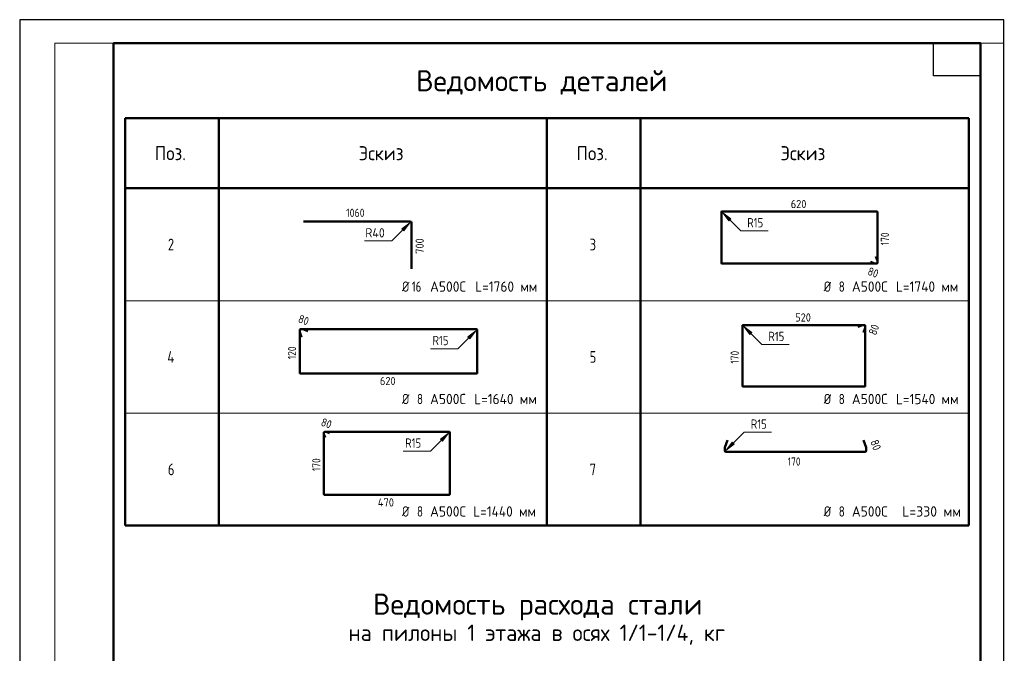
# Model space of a CAD drawing. Header units: millimetres. Extents: x 0 to 21010, y 0 to 29700.
# Tile 3 of 3: x 0 to 21010, y 16174 to 29700. Entities that reach past the tile are written whole.
import ezdxf

# ---------------------------------------------------------------- set-up
doc = ezdxf.new("R2010")
doc.units = ezdxf.units.MM
doc.linetypes.add('______2', pattern=[270, 200, -70])
doc.layers.add('Standard', color=7, linetype='Continuous', lineweight=25)
doc.layers.add('ЖБ Пилон', color=7, linetype='______2', lineweight=13, true_color=0xa0a0a0)
doc.styles.add('ISOCPEUR', font='txt')

msp = doc.modelspace()

# ---------------------------------------------------------------- hatches: boundary and pattern name
at = {"layer": 'Standard', "linetype": 'Continuous', "lineweight": 13, "transparency": 33554687}
for points in [[(15172, 25448), (15003, 25575), (15130, 25405)], [(8199, 25190), (8326, 25360), (8157, 25232)], [(15622, 23021), (15452, 23148), (15580, 22979)], [(9605, 22890), (9732, 23060), (9562, 22933)], [(9021, 20702), (9148, 20871), (8978, 20744)], [(15205, 20680), (15078, 20511), (15248, 20638)]]:
    msp.add_hatch(color=7, dxfattribs=at).paths.add_polyline_path(points)

# ---------------------------------------------------------------- linework, layer by layer
at = {"layer": 'Standard', "color": 7, "linetype": 'Continuous', "lineweight": 25, "transparency": 33554687}
msp.add_line((2000, 29200), (2000, 1058), dxfattribs=at)
at = {"layer": 'Standard', "color": 7, "linetype": 'Continuous', "lineweight": 50, "transparency": 33554687}
for p, q in [((2250, 27600), (11250, 27600)), ((2250, 18900), (2250, 27600)), ((4250, 18900), (4250, 27600)), ((11250, 27600), (20250, 27600)), ((11250, 18900), (11250, 27600)), ((13250, 18900), (13250, 27600)), ((20250, 18900), (20250, 27600)), ((20500, 27100), (20500, 23200)), ((20250, 26100), (2250, 26100)), ((2250, 18900), (20250, 18900))]:
    msp.add_line(p, q, dxfattribs=at)
at = {"layer": 'Standard', "color": 7, "linetype": 'Continuous', "lineweight": 35, "transparency": 33554687}
for p, q in [((20500, 27600), (20500, 20500)), ((20500, 27200), (20500, 20100))]:
    msp.add_line(p, q, dxfattribs=at)
at = {"layer": 'Standard', "color": 7, "linetype": 'Continuous', "lineweight": 13, "transparency": 33554687}
for p, q in [((15003, 25575), (15003, 25575)), ((15003, 25575), (15003, 25575)), ((15003, 25575), (15003, 25575)), ((15003, 25575), (15130, 25405)), ((15172, 25448), (15003, 25575)), ((15130, 25405), (15172, 25448)), ((15151, 25427), (15162, 25416)), ((8326, 25360), (8157, 25232)), ((8157, 25232), (8199, 25190)), ((8199, 25190), (8326, 25360)), ((8326, 25360), (8326, 25360)), ((8326, 25360), (8326, 25360)), ((8326, 25360), (8326, 25360)), ((8178, 25211), (8167, 25201)), ((2250, 23700), (20250, 23700)), ((15452, 23148), (15452, 23148)), ((15452, 23148), (15452, 23148)), ((15452, 23148), (15452, 23148)), ((15452, 23148), (15580, 22979)), ((15622, 23021), (15452, 23148)), ((9732, 23060), (9562, 22933)), ((9562, 22933), (9605, 22890)), ((9583, 22912), (9573, 22901)), ((9605, 22890), (9732, 23060)), ((9732, 23060), (9732, 23060)), ((9732, 23060), (9732, 23060)), ((9732, 23060), (9732, 23060)), ((15580, 22979), (15622, 23021)), ((15601, 23000), (15612, 22989)), ((2250, 21300), (20250, 21300)), ((9148, 20871), (8978, 20744)), ((9021, 20702), (9148, 20871)), ((9148, 20871), (9148, 20871)), ((9148, 20871), (9148, 20871)), ((9148, 20871), (9148, 20871)), ((8978, 20744), (9021, 20702)), ((9000, 20723), (8989, 20712)), ((15205, 20680), (15078, 20511)), ((15078, 20511), (15248, 20638)), ((15248, 20638), (15205, 20680)), ((15226, 20659), (15237, 20670)), ((15078, 20511), (15078, 20511)), ((15078, 20511), (15078, 20511)), ((15078, 20511), (15078, 20511))]:
    msp.add_line(p, q, dxfattribs=at)
at = {"layer": 'Standard', "color": 7, "linetype": 'Continuous', "lineweight": 25, "transparency": 33554687}
for points in [[(0, 0), (21000, 0), (21000, 29700), (0, 29700), (0, 0)], [(20500, 29200), (20500, 28500), (19500, 28500), (19500, 29200), (20500, 29200)]]:
    msp.add_lwpolyline(points, close=True, dxfattribs=at)
at = {"layer": 'Standard', "color": 7, "linetype": 'Continuous', "lineweight": 13, "transparency": 33554687}
for points in [[(21010, 29200), (750, 29200), (750, 6000), (21010, 6000)], [(15968, 25192), (15385, 25192), (15003, 25575)], [(7361, 24977), (7944, 24977), (8326, 25360)], [(16418, 22765), (15835, 22765), (15452, 23148)], [(8766, 22677), (9349, 22677), (9732, 23060)], [(8183, 20489), (8765, 20489), (9148, 20871)], [(16043, 20893), (15461, 20893), (15078, 20511)]]:
    msp.add_lwpolyline(points, dxfattribs=at)
at = {"layer": 'Standard', "color": 7, "linetype": 'Continuous', "lineweight": 50, "transparency": 33554687}
msp.add_lwpolyline([(2000, 29200), (20500, 29200), (20500, 500), (2000, 500), (2000, 29200)], close=True, dxfattribs=at)
at = {"layer": 'ЖБ Пилон', "color": 7, "linetype": 'Continuous', "lineweight": 50, "transparency": 33554687}
for p, q in [((14972, 25596), (14972, 24505)), ((18293, 25606), (14981, 25606)), ((18303, 24505), (18303, 25596)), ((6057, 25394), (8326, 25394)), ((8361, 25360), (8361, 24378)), ((18302, 24552), (18269, 24645)), ((14981, 24495), (18293, 24495)), ((18154, 24530), (18247, 24496)), ((18250, 24495), (18293, 24495)), ((18303, 24505), (18303, 24548)), ((15422, 23169), (15422, 21878)), ((18033, 23179), (15432, 23179)), ((17985, 23178), (17887, 23143)), ((18033, 23179), (17988, 23179)), ((18007, 23022), (18043, 23120)), ((18043, 23123), (18043, 23168)), ((18043, 21878), (18043, 23168)), ((5977, 23081), (5977, 22156)), ((5977, 23081), (5977, 23032)), ((5977, 23028), (6016, 22922)), ((6037, 23092), (5988, 23092)), ((9753, 23092), (5988, 23092)), ((6146, 23053), (6041, 23091)), ((9764, 22156), (9764, 23081)), ((5988, 22145), (9753, 22145)), ((15432, 21868), (18033, 21868)), ((6493, 20892), (6493, 19566)), ((6493, 20892), (6493, 20858)), ((6493, 20855), (6520, 20780)), ((6535, 20900), (6501, 20900)), ((9169, 20900), (6501, 20900)), ((6613, 20873), (6538, 20900)), ((9177, 19566), (9177, 20893)), ((15047, 20570), (15102, 20722)), ((18007, 20722), (18062, 20570)), ((15046, 20494), (15046, 20564)), ((18047, 20478), (15062, 20478)), ((18063, 20564), (18063, 20494)), ((6500, 19558), (9169, 19558))]:
    msp.add_line(p, q, dxfattribs=at)
for centre, radius, start, end in [((14981, 25596), 9.57, 90, 180), ((18293, 25596), 9.57, 0, 90), ((8326, 25360), 34.4, 0, 90), ((14981, 24505), 9.57, 180, 270), ((18250, 24505), 9.81, 250, 270), ((18293, 24505), 9.81, 270, 0), ((18293, 24505), 9.81, 270, 0), ((18293, 24548), 9.81, 0, 20), ((15432, 23169), 10, 90, 180), ((17988, 23168), 10.3, 90, 110), ((18033, 23168), 10.3, 0, 90), ((18033, 23168), 10.3, 0, 90), ((18033, 23123), 10.3, 340, 0), ((5988, 23081), 11.2, 90, 180), ((5988, 23081), 11.2, 90, 180), ((5988, 23032), 11.2, 180, 200), ((6037, 23081), 11.2, 70, 90), ((9753, 23081), 10.9, 0, 90), ((5988, 22156), 10.9, 180, 270), ((9753, 22156), 10.9, 270, 0), ((15432, 21878), 10, 180, 270), ((18033, 21878), 10, 270, 0), ((6501, 20892), 7.91, 90, 180), ((6501, 20892), 7.91, 90, 180), ((6501, 20858), 7.91, 180, 200), ((6535, 20892), 7.91, 70, 90), ((9169, 20893), 7.71, 0, 90), ((15062, 20564), 16, 160, 180), ((15062, 20494), 16, 180, 270), ((18047, 20494), 16, 270, 0), ((18047, 20564), 16, 0, 20), ((6500, 19566), 7.71, 180, 270), ((9169, 19566), 7.71, 270, 0)]:
    msp.add_arc(centre, radius, start, end, dxfattribs=at)

# ---------------------------------------------------------------- texts
at = {"layer": 'Standard', "color": 7, "linetype": 'Continuous', "lineweight": 50, "transparency": 33554687, "attachment_point": 7, "style": 'ISOCPEUR'}
for s, insert, char_height, width in [('\\W0.98;Ведомость деталей', (8460, 28100), 450, 5798.31), ('\\W0.99;Ведомость расхода стали', (7538, 16876), 450, 7643.87), ('\\W0.96;на пилоны 1 этажа в осях 1/1-1/4, кг', (7016, 16356), 350, 8617)]:
    msp.add_mtext(s, dxfattribs=dict(at, insert=insert, char_height=char_height, width=width))
at = {"layer": 'Standard', "color": 7, "linetype": 'Continuous', "lineweight": 25, "transparency": 33554687, "attachment_point": 7, "style": 'ISOCPEUR'}
for s, insert, char_height, width in [('\\W0.92;Поз.', (2883, 26700), 300, 872.98), ('\\W0.94;Эскиз', (7233, 26700), 300, 1176.12), ('\\W0.92;Поз.', (11882, 26700), 300, 872.99), ('\\W0.94;Эскиз', (16233, 26700), 300, 1176.12), ('\\W0.78;2', (3162, 24775), 250, 272), ('\\W0.78;3', (12162, 24775), 250, 272), ('\\W0.83;Ø', (8157, 23892), 220, 311.68), ('\\W0.75;16', (8367, 23892), 220, 346.34), ('\\W0.95;А500С', (8757, 23892), 220, 917.77), ('\\W0.94;L=1760 мм', (9720, 23892), 220, 1466.55), ('\\W0.83;Ø', (17157, 23892), 220, 311.67), ('\\W0.78;8', (17477, 23892), 220, 239.36), ('\\W0.95;А500С', (17757, 23892), 220, 917.77), ('\\W0.94;L=1740 мм', (18698, 23892), 220, 1488.7), ('\\W0.80;4', (3150, 22375), 250, 299.87), ('\\W0.78;5', (12162, 22375), 250, 272), ('\\W0.83;Ø', (8157, 21492), 220, 311.68), ('\\W0.78;8', (8477, 21492), 220, 239.36), ('\\W0.95;А500С', (8757, 21492), 220, 917.77), ('\\W0.94;L=1640 мм', (9698, 21492), 220, 1488.68), ('\\W0.83;Ø', (17157, 21492), 220, 311.67), ('\\W0.78;8', (17477, 21492), 220, 239.36), ('\\W0.95;А500С', (17757, 21492), 220, 917.77), ('\\W0.94;L=1540 мм', (18698, 21492), 220, 1488.7), ('\\W0.78;6', (3162, 19975), 250, 272), ('\\W0.78;7', (12162, 19975), 250, 272), ('\\W0.83;Ø', (8157, 19092), 220, 311.68), ('\\W0.78;8', (8477, 19092), 220, 239.36), ('\\W0.95;А500С', (8757, 19092), 220, 917.77), ('\\W0.94;L=1440 мм', (9676, 19092), 220, 1510.83), ('\\W0.83;Ø', (17157, 19092), 220, 311.67), ('\\W0.78;8', (17477, 19092), 220, 239.36), ('\\W0.95;А500С', (17757, 19092), 220, 917.77), ('\\W0.97;L=330 мм', (18830, 19092), 220, 1359.49)]:
    msp.add_mtext(s, dxfattribs=dict(at, insert=insert, char_height=char_height, width=width))
at = {"layer": 'Standard', "color": 7, "linetype": 'Continuous', "lineweight": 18, "transparency": 33554687, "char_height": 200, "attachment_point": 7, "style": 'ISOCPEUR'}
for s, insert, width in [('\\W0.83;R15', (15525, 25266), 483.1), ('\\W0.92;R40', (7374, 25050), 551.68), ('\\W0.83;R15', (8809, 22751), 483.11), ('\\W0.83;R15', (15975, 22839), 483.11), ('\\W0.83;R15', (15600, 20967), 483.1), ('\\W0.83;R15', (8226, 20562), 483.1)]:
    msp.add_mtext(s, dxfattribs=dict(at, insert=insert, width=width))
at = {"layer": 'ЖБ Пилон', "color": 7, "linetype": 'Continuous', "lineweight": 18, "transparency": 33554687, "char_height": 175, "attachment_point": 7, "style": 'ISOCPEUR'}
for s, insert, width in [('\\W0.91;620', (16454, 25677), 447.04), ('\\W0.87;1060', (6964, 25490), 530.5), ('\\W0.91;520', (16549, 23256), 447.04), ('\\W0.91;620', (7687, 21899), 447.03), ('\\W0.83;170', (16388, 20181), 404.54), ('\\W0.92;470', (7642, 19307), 464.89)]:
    msp.add_mtext(s, dxfattribs=dict(at, insert=insert, width=width))
for s, insert, width, rotation in [('\\W0.91;700', (8622, 24703), 447.03, 90), ('\\W0.83;170', (18549, 24884), 404.55, 90), ('\\W0.87;80', (18078, 24259), 321.31, 340), ('\\W0.87;80', (5926, 23244), 321.32, 340), ('\\W0.87;80', (18272, 22950), 321.31, 70), ('\\W0.83;120', (5898, 22452), 404.55, 90), ('\\W0.83;170', (15345, 22357), 404.55, 90), ('\\W0.87;80', (6412, 21039), 321.31, 340), ('\\W0.87;80', (18147, 20694), 321.3, 290), ('\\W0.83;170', (6416, 20063), 404.55, 90)]:
    msp.add_mtext(s, dxfattribs=dict(at, insert=insert, width=width, rotation=rotation))

doc.saveas('drawing.dxf')
